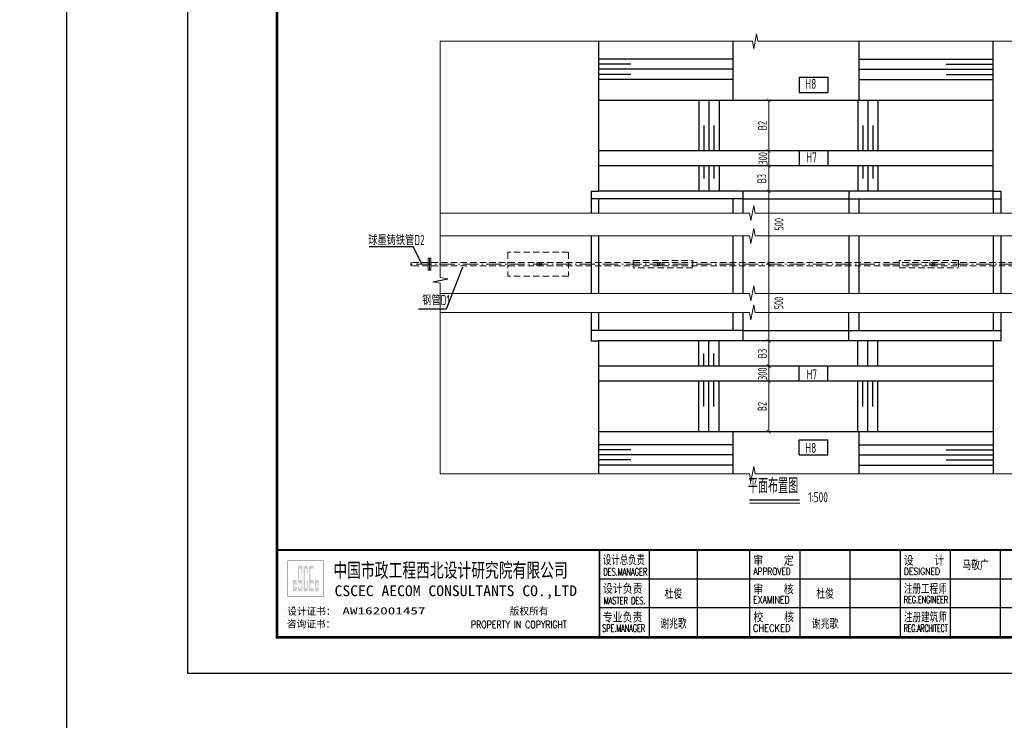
# Model space of a CAD drawing. Extents: x -493406 to 788281, y -298348 to -108123.
# Tile 4 of 6: x 451273 to 455176, y -289353 to -286577. Entities that reach past the tile are written whole.
import ezdxf
from ezdxf.enums import TextEntityAlignment as Align

# ---------------------------------------------------------------- set-up
doc = ezdxf.new("R2010")
doc.units = 0
for name, pattern in [('ACAD_ISO02W100', [15, 12, -3]), ('ACAD_ISO10W100', [18.5, 12, -3, 0.5, -3]), ('DASHED', [19.05, 12.7, -6.35])]:
    doc.linetypes.add(name, pattern=pattern)
doc.layers.add('GPSCOMMON', color=7, linetype='Continuous')
for name, color, linetype, lineweight in [('SWJGYS01000', 24, 'Continuous', 0), ('标注', 4, 'Continuous', 13), ('河口线', 4, 'ACAD_ISO02W100', 70)]:
    doc.layers.add(name, color=color, linetype=linetype, lineweight=lineweight)
doc.styles.add('gpshz', font='tssdeng.shx', dxfattribs={"width": 0.7, "bigfont": 'tssdchn.shx'})
doc.styles.add('图签', font='txt', dxfattribs={"width": 0.66})
doc.styles.add('图签 1', font='romanc.shx', dxfattribs={"width": 0.8})
doc.styles.add('图签1', font='romanc.shx', dxfattribs={"width": 0.8})
doc.dimstyles.new('副本 (2) 1bi50', dxfattribs={"dimtxt": 35, "dimasz": 15, "dimexe": 15, "dimexo": 15, "dimgap": 0.01, "dimtad": 1, "dimdec": 0, "dimlfac": 5, "dimdsep": 46, "dimtxsty": 'gpshz', "dimblk": 'ARCHTICK', "dimcen": 2.5, "dimclrd": 256, "dimclre": 256, "dimclrt": 256, "dimadec": 0, "dimazin": 0, "dimtfac": 1, "dimtdec": 0, "dimtmove": 2, "dimatfit": 0, "dimfxl": 0, "dimlwd": -1, "dimlwe": -1, "dimarcsym": 0})

# ---------------------------------------------------------------- blocks, each defined once
blk = doc.blocks.new('_ArchTick')
at = {"color": 0, "linetype": 'ByBlock', "const_width": 0.15}
blk.add_lwpolyline([(-0.5, -0.5), (0.5, 0.5)], dxfattribs=at)
blk = doc.blocks.new('*D72')
at = {"layer": 'Defpoints', "color": 0}
for p in [(454242.5, -287096.6), (454242.5, -287156.6), (454242.5, -287156.6)]:
    blk.add_point(p, dxfattribs=at)
at = {"layer": '标注'}
for p, q in [((454227.5, -287096.6), (454227.5, -287096.6)), ((454242.5, -287096.6), (454242.5, -287156.6)), ((454227.5, -287156.6), (454227.5, -287156.6))]:
    blk.add_line(p, q, dxfattribs=at)
at = {"layer": '标注', "xscale": 15, "yscale": 15, "zscale": 15}
for p, rotation in [((454242.5, -287096.6), 90), ((454242.5, -287156.6), 270)]:
    blk.add_blockref('_ArchTick', p, dxfattribs=dict(at, rotation=rotation))
at = {"layer": '标注', "insert": (454219.5, -287126.6), "char_height": 35, "attachment_point": 5, "rotation": 90, "style": 'gpshz'}
blk.add_mtext('300', dxfattribs=at)
blk = doc.blocks.new('*U56')
at = {"linetype": 'Continuous'}
h = blk.add_hatch(color=0, dxfattribs=at)
h.paths.add_polyline_path([(30.15, 24.21), (30.15, 23.67), (29.79, 23.67), (29.79, 25.06), (30.15, 25.06), (30.15, 24.58), (30.49, 24.58), (30.49, 25.94), (29.45, 25.94), (29.45, 22.84), (30.49, 22.84), (30.49, 24.21)])
h.paths.add_polyline_path([(30.83, 24.21), (30.83, 22.84), (32.1, 22.84), (32.1, 25.94), (31.17, 25.94), (31.17, 29.16), (31.76, 29.16), (31.76, 27.64), (32.1, 27.64), (32.1, 29.98), (30.83, 29.98), (30.83, 25.06), (31.76, 25.06), (31.76, 23.67), (31.17, 23.67), (31.17, 24.21)])
h.paths.add_polyline_path([(33.25, 25.94), (33.25, 23.67), (32.78, 23.67), (32.78, 29.16), (33.25, 29.16), (33.25, 27.64), (33.59, 27.64), (33.59, 29.98), (32.44, 29.98), (32.44, 22.84), (33.59, 22.84), (33.59, 25.94)])
h.paths.add_polyline_path([(35.22, 29.98), (33.93, 29.98), (33.93, 22.84), (35.22, 22.84), (35.22, 23.67), (34.27, 23.67), (34.27, 25.06), (35.22, 25.06), (35.22, 25.94), (34.27, 25.94), (34.27, 29.16), (35.22, 29.16)])
h.paths.add_polyline_path([(36.25, 24.21), (36.25, 23.67), (35.9, 23.67), (35.9, 25.06), (36.25, 25.06), (36.25, 24.58), (36.59, 24.58), (36.59, 25.94), (35.56, 25.94), (35.56, 22.84), (36.59, 22.84), (36.59, 24.21)])
at = {"color": 0}
for p, q in [((129, 10.34), (129, 34.34)), ((142.36, 10.34), (142.36, 34.34)), ((157, 10.34), (157, 34.34)), ((171, 10.34), (171, 34.34)), ((185, 10.34), (185, 34.34)), ((199, 10.34), (199, 34.34)), ((213, 10.34), (213, 34.34)), ((227, 10.34), (227, 34.34)), ((115, 26.34), (330, 26.34)), ((115, 18.34), (327, 18.34))]:
    blk.add_line(p, q, dxfattribs=at)
blk.add_lwpolyline([(0, 0), (420, 0), (420, 297), (0, 297)], close=True, dxfattribs=at)
for points, const_width in [([(410, 10), (410, 287), (25, 287), (25, 10), (410, 10)], 0.75), ([(25, 34.34), (410, 34.34)], 0.5), ([(115, 10.34), (115, 34.34)], 0.5)]:
    blk.add_lwpolyline(points, dxfattribs=dict(at, const_width=const_width))
at = {"color": 0, "linetype": 'Continuous', "const_width": 0.107}
blk.add_lwpolyline([(28, 21.34), (38, 21.34), (38, 31.34), (28, 31.34)], close=True, dxfattribs=at)
at = {"color": 0, "linetype": 'Continuous'}
for s, height, style, width, p in [('设计总负责', 2.5, '图签', 0.67, (115.98, 30.39)), ('审    定', 2.5, '图签', 0.85, (157.92, 30.22)), ('设    计', 2.5, '图签', 0.85, (199.94, 30.25)), ('中国市政工程西北设计研究院有限公司', 4, '图签', 0.74, (40.74, 26.71)), ('DES.MANAGER', 2, '图签1', 0.55, (116.1, 27.26)), ('APPROVED', 2, '图签 1', 0.75, (158.02, 27.38)), ('DESIGNED', 2, '图签 1', 0.78, (199.99, 27.38)), ('设计负责', 2.5, '图签', 0.85, (115.98, 22.4)), ('审    核', 2.5, '图签', 0.85, (157.92, 22.21)), ('注册工程师', 2.5, '图签', 0.68, (200, 22.38)), ('CSCEC AECOM CONSULTANTS CO.,LTD', 3, '图签', 1.07, (41.06, 21.47)), ('MASTER DES.', 2, '图签1', 0.57, (116.21, 19.2)), ('EXAMINED', 2, '图签 1', 0.79, (157.88, 19.46)), ('REG.ENGINEER', 2, '图签 1', 0.53, (199.98, 19.5)), ('专业负责', 2.5, '图签', 0.85, (115.95, 14.38)), ('校    核', 2.5, '图签', 0.85, (158, 14.42)), ('注册建筑师', 2.5, '图签', 0.68, (200.02, 14.45)), ('PROPERTY IN COPYRIGHT', 2, '图签 1', 0.8, (79.11, 12.55)), ('SPE.MANAGER', 2, '图签 1', 0.56, (115.81, 11.53)), ('CHECKED', 2, '图签 1', 0.85, (157.85, 11.55)), ('REG.ARCHITECT', 2, '图签 1', 0.5, (199.98, 11.52))]:
    blk.add_text(s, height=height, dxfattribs=dict(at, style=style, width=width)).set_placement(p)
at = {"color": 0, "linetype": 'Continuous', "style": '图签'}
for s, p in [('设计证书：', (27.85, 16.24)), ('版权所有', (89.96, 16.29)), ('咨询证书：', (27.76, 12.7))]:
    blk.add_text(s, height=2, dxfattribs=at).set_placement(p)
at = {"color": 0, "linetype": 'Continuous', "style": '图签', "flags": 8}
for tag, width, p, p2 in [('设计总负责', 0.611046, (130.25, 28.99), (141.11, 28.99)), ('工程名称', 2.988281, (283.25, 28.99), (325.75, 28.99)), ('图纸编号', 2.575163, (345.13, 28.99), (381.76, 28.99)), ('子项名称', 2.988281, (283.25, 20.99), (325.75, 20.99))]:
    blk.add_attdef(tag, text='', height=2.5, dxfattribs=dict(at, width=width)).set_placement(p, p2, align=Align.FIT)
at = {"color": 0, "linetype": 'Continuous', "ltscale": 0.055, "style": '图签', "flags": 8}
for tag, width, p, p2 in [('审定', 1.617188, (172.25, 28.99), (183.75, 28.99)), ('设计', 1.617188, (214.25, 28.99), (225.75, 28.99)), ('工程编号', 0.738284, (256.25, 28.99), (266.75, 28.99)), ('版本', 1.530605, (397.87, 28.99), (408.75, 28.99)), ('设计负责', 0.763807, (130.25, 20.99), (141.11, 20.99)), ('审核', 1.617188, (172.25, 20.99), (183.75, 20.99)), ('注册工程师', 0.646875, (214.25, 20.99), (225.75, 20.99)), ('图纸比例', 0.738284, (256.25, 20.99), (266.75, 20.99)), ('专业负责', 0.763807, (130.25, 12.65), (141.11, 12.65)), ('校核', 1.617188, (172.25, 12.65), (183.75, 12.65)), ('注册建筑师', 0.646875, (214.25, 12.65), (225.75, 12.65)), ('出图日期', 0.738284, (256.25, 12.65), (266.75, 12.65))]:
    blk.add_attdef(tag, text='', height=2.5, dxfattribs=dict(at, width=width)).set_placement(p, p2, align=Align.FIT)
at = {"color": 0, "linetype": 'Continuous', "style": '图签'}
for tag, p, width in [('设计证书', (43.26, 16.37), 1.55), ('咨询证书', (43.26, 12.88), 0.9)]:
    blk.add_attdef(tag, p, '', height=2, dxfattribs=dict(at, width=width))
at = {"color": 0, "linetype": 'Continuous', "style": '图签', "width": 0.85}
for tag, height, p in [('图纸名称_2_1', 2.2, (305.02, 15.12)), ('图纸名称_1_1', 2.5, (305.02, 13.35)), ('图纸名称_2_2', 2.2, (305.02, 11.51))]:
    blk.add_attdef(tag, text='', height=height, dxfattribs=at).set_placement(p, align=Align.CENTER)
blk = doc.blocks.new('20180504.1552004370')
at = {"layer": 'GPSCOMMON'}
for p, q in [((453568.14, -286662.22, -1573.06), (453568.14, -287256.62, -1573.06)), ((454100.13, -286662.22, -423.94), (454100.13, -286896.62, -423.94)), ((454600.13, -286662.22, -423.94), (454600.13, -286896.62, -423.94)), ((455132.12, -287286.62, -423.94), (455132.12, -286662.22, -423.94)), ((454100.13, -286733.52, -484.95), (453568.14, -286733.52, -2501.3)), ((454600.13, -286733.52, -736.07), (455132.12, -286733.52, -3172.83)), ((453695.13, -286753.52, -598.65), (453568.14, -286753.52, -2229.7)), ((454100.13, -286773.52, -484.95), (453568.14, -286773.52, -2501.3)), ((454600.13, -286773.52, -736.07), (455132.12, -286773.52, -3172.83)), ((454945.13, -286753.52, -598.65), (455132.12, -286753.52, -3501.06)), ((453695.13, -286793.52, -598.65), (453568.14, -286793.52, -2229.7)), ((454100.13, -286813.52, -484.95), (453568.14, -286813.52, -2501.3)), ((454362.53, -286805.02, -423.94), (454362.53, -286865.02, -423.94)), ((454362.53, -286805.02, -423.94), (454476.53, -286805.02, -423.94)), ((454476.53, -286805.02, -423.94), (454476.53, -286865.02, -423.94)), ((454600.13, -286813.52, -736.07), (455132.12, -286813.52, -3172.83)), ((454945.13, -286793.52, -598.65), (455132.12, -286793.52, -3501.06)), ((453965.33, -286896.62, -423.94), (453965.33, -287096.62, -423.94)), ((454005.33, -286896.62, -423.94), (454005.33, -287096.62, -423.94)), ((454045.33, -286896.62, -423.94), (454045.33, -287096.62, -423.94)), ((454362.53, -286865.02, -423.94), (454476.53, -286865.02, -423.94)), ((454594.93, -286896.62, -423.94), (454594.93, -287096.62, -423.94)), ((454634.93, -286896.62, -423.94), (454634.93, -287096.62, -423.94)), ((454674.93, -286896.62, -423.94), (454674.93, -287096.62, -423.94)), ((453985.33, -286996.62, -423.94), (453985.33, -287096.62, -423.94)), ((454025.33, -286996.62, -423.94), (454025.33, -287096.62, -423.94)), ((454614.93, -286996.62, -423.94), (454614.93, -287096.62, -423.94)), ((454654.93, -286996.62, -423.94), (454654.93, -287096.62, -423.94)), ((454362.53, -287096.62, -423.94), (454362.53, -287156.62, -423.94)), ((454476.53, -287096.62, -423.94), (454476.53, -287156.62, -423.94)), ((453965.33, -287156.62, -423.94), (453965.33, -287256.62, -423.94)), ((453985.33, -287156.62, -423.94), (453985.33, -287206.62, -423.94)), ((454005.33, -287156.62, -423.94), (454005.33, -287256.62, -423.94)), ((454025.33, -287156.62, -423.94), (454025.33, -287206.62, -423.94)), ((454045.33, -287156.62, -423.94), (454045.33, -287256.62, -423.94)), ((454594.93, -287156.62, -423.94), (454594.93, -287256.62, -423.94)), ((454614.93, -287156.62, -423.94), (454614.93, -287206.62, -423.94)), ((454634.93, -287156.62, -423.94), (454634.93, -287256.62, -423.94)), ((454654.93, -287156.62, -423.94), (454654.93, -287206.62, -423.94)), ((454674.93, -287156.62, -423.94), (454674.93, -287256.62, -423.94)), ((453538.14, -287256.62, -2615), (453538.14, -287343.22, -2615)), ((453538.14, -287256.62, -2615), (453568.14, -287256.62, -423.94)), ((454140.13, -287286.62, -172.79), (453538.14, -287286.62, -2332.65)), ((453568.14, -287286.62, -2615), (453568.14, -287343.22, -2615)), ((454100.13, -287286.62, -423.94), (454100.13, -287343.22, -423.94)), ((454140.13, -287256.62, -423.94), (454140.13, -287343.22, -423.94)), ((454140.13, -287286.62, -172.79), (454560.13, -287286.62, -380.58)), ((454560.13, -287256.62, -423.94), (454560.13, -287343.22, -423.94)), ((454560.13, -287286.62, -380.58), (455162.12, -287286.62, -2990.78)), ((454600.13, -287286.62, -423.94), (454600.13, -287343.22, -423.94)), ((455132.12, -287256.62, -423.94), (455162.12, -287256.62, -423.94)), ((455132.12, -287286.62, -423.94), (455132.12, -287343.22, -423.94)), ((455162.12, -287256.62, -423.94), (455162.12, -287343.22, -423.94)), ((453538.14, -287433.48, -2615), (453538.14, -287661.32, -2615)), ((453568.14, -287433.48, -2615), (453568.14, -287661.32, -2615)), ((454100.13, -287433.48, -423.94), (454100.13, -287661.32, -423.94)), ((454140.13, -287433.48, -423.94), (454140.13, -287661.32, -423.94)), ((454560.13, -287433.48, -423.94), (454560.13, -287661.32, -423.94)), ((454600.13, -287433.48, -423.94), (454600.13, -287661.32, -423.94)), ((455132.12, -287433.48, -3035.42), (455132.12, -287661.32, -3035.42)), ((455162.12, -287433.48, -3035.42), (455162.12, -287661.32, -3035.42)), ((452658, -287475.82, -2016.35), (452832.37, -287475.82, -2016.35)), ((452867.87, -287545.52, -2440.29), (452832.37, -287475.82, -2016.35)), ((452964.86, -287721.92), (453030.46, -287555.52, -2479.54)), ((452910.42, -287615.31, -2016.35), (452969.99, -287604.21, -2016.35)), ((452854.36, -287721.92), (452964.86, -287721.92)), ((453538.14, -287736.78, -2615), (453538.14, -287849.62, -2615)), ((453568.14, -287736.78, -2615), (453568.14, -287808.18, -2615)), ((454100.13, -287736.78, -423.94), (454100.13, -287808.18, -423.94)), ((454140.13, -287736.78, -423.94), (454140.13, -287849.62, -423.94)), ((454559.07, -287736.78, -2714.73), (454559.07, -287849.62, -2714.73)), ((454600.13, -287736.78, -423.94), (454600.13, -287808.18, -423.94)), ((455132.12, -287736.78, -728.73), (455132.12, -287808.18, -728.73)), ((455132.12, -287736.78, -728.73), (455132.12, -287808.18, -728.73)), ((455162.12, -287736.78, -728.73), (455162.12, -287849.62, -728.73)), ((454140.13, -287808.18, -172.79), (453538.14, -287808.18, -2332.65)), ((454140.13, -287808.18, -172.79), (454559.07, -287808.18, -376)), ((454559.07, -287808.18, -376), (455162.12, -287808.18, -2990.78)), ((453538.14, -287849.62, -2615), (453568.14, -287849.62, -2448.35)), ((453568.14, -287849.62, -598.65), (453568.14, -288376.72, -598.65)), ((453965.33, -287949.62, -423.94), (453965.33, -287849.62, -423.94)), ((454005.33, -287949.62, -423.94), (454005.33, -287849.62, -423.94)), ((454045.33, -287949.62, -423.94), (454045.33, -287849.62, -423.94)), ((454594.93, -287949.62, -423.94), (454594.93, -287849.62, -423.94)), ((454634.93, -287949.62, -423.94), (454634.93, -287849.62, -423.94)), ((454674.93, -287949.62, -423.94), (454674.93, -287849.62, -423.94)), ((455132.12, -287849.62, -903.45), (455132.12, -288376.72, -903.45)), ((455162.12, -287849.62, -728.73), (455132.12, -287849.62, -728.73)), ((453985.33, -287949.62, -423.94), (453985.33, -287899.62, -423.94)), ((454025.33, -287949.62, -423.94), (454025.33, -287899.62, -423.94)), ((454362.53, -288009.62, -423.94), (454362.53, -287949.62, -423.94)), ((454476.53, -288009.62, -423.94), (454476.53, -287949.62, -423.94)), ((453965.33, -288209.62, -423.94), (453965.33, -288009.62, -423.94)), ((453985.33, -288109.62, -423.94), (453985.33, -288009.62, -423.94)), ((454005.33, -288209.62, -423.94), (454005.33, -288009.62, -423.94)), ((454025.33, -288109.62, -423.94), (454025.33, -288009.62, -423.94)), ((454045.33, -288209.62, -423.94), (454045.33, -288009.62, -423.94)), ((454594.93, -288209.62, -423.94), (454594.93, -288009.62, -423.94)), ((454614.93, -288109.62, -423.94), (454614.93, -288009.62, -423.94)), ((454634.93, -288209.62, -423.94), (454634.93, -288009.62, -423.94)), ((454654.93, -288109.62, -423.94), (454654.93, -288009.62, -423.94)), ((454674.93, -288209.62, -423.94), (454674.93, -288009.62, -423.94)), ((454100.13, -288209.62, -423.94), (454100.13, -288376.72, -423.94)), ((454600.13, -288209.62, -423.94), (454600.13, -288376.72, -423.94)), ((454100.13, -288261.42, -484.95), (453568.14, -288261.42, -2501.3)), ((454362.53, -288301.22, -423.94), (454362.53, -288241.22, -423.94)), ((454362.53, -288241.22, -423.94), (454476.53, -288241.22, -423.94)), ((454476.53, -288301.22, -423.94), (454476.53, -288241.22, -423.94)), ((454600.13, -288261.42, -736.07), (455132.12, -288261.42, -3172.83)), ((453695.13, -288281.42, -598.65), (453568.14, -288281.42, -2229.7)), ((454100.13, -288301.42, -484.95), (453568.14, -288301.42, -2501.3)), ((454362.53, -288301.22, -423.94), (454476.53, -288301.22, -423.94)), ((454600.13, -288301.42, -736.07), (455132.12, -288301.42, -3172.83)), ((454945.13, -288281.42, -598.65), (455132.12, -288281.42, -3501.06)), ((453695.13, -288321.42, -598.65), (453568.14, -288321.42, -2229.7)), ((454100.13, -288341.42, -484.95), (453568.14, -288341.42, -2501.3)), ((454600.13, -288341.42, -736.07), (455132.12, -288341.42, -3172.83)), ((454945.13, -288321.42, -598.65), (455132.12, -288321.42, -3501.06))]:
    blk.add_line(p, q, dxfattribs=at)
blk.add_lwpolyline([(451460.3, -283910.4), (458292.3, -283910.4), (458292.3, -294926.9), (451460.3, -294926.9)], close=True, dxfattribs=at)
for centre, start, end in [((452830.62, -287541.97, -2440.29), 150, 210), ((452830.62, -287549.07, -2440.29), 150, 210), ((452818.32, -287549.07, -2440.29), 330, 30)]:
    blk.add_arc(centre, 7.1, start, end, dxfattribs=at)
at = {"layer": 'SWJGYS01000', "color": 1, "linetype": 'Continuous', "lineweight": 30}
for p, q in [((455132.12, -286896.62, -2868.77), (453568.14, -286896.62, -2448.35)), ((455132.12, -287096.62, -2868.77), (453568.14, -287096.62, -2448.35)), ((455132.12, -287156.62, -2868.77), (453568.14, -287156.62, -2448.35)), ((455132.12, -287256.62, -2868.77), (453568.14, -287256.62, -2448.35)), ((455132.12, -287849.62, -2868.77), (453568.14, -287849.62, -2448.35)), ((455132.12, -287949.62, -2868.77), (453568.14, -287949.62, -2448.35)), ((455132.12, -288009.62, -2868.77), (453568.14, -288009.62, -2448.35)), ((455132.12, -288209.62, -2868.77), (453568.14, -288209.62, -2448.35))]:
    blk.add_line(p, q, dxfattribs=at)
at = {"layer": 'SWJGYS01000', "color": 1, "linetype": 'DASHED', "lineweight": 15, "ltscale": 2}
for p, q in [((453208.19, -287498.52, 2191.06), (453208.19, -287592.52, 2191.06)), ((453448.19, -287498.52, -2508.47), (453208.19, -287498.52, -2508.47)), ((453448.19, -287498.52, 2191.06), (453448.19, -287592.52, 2191.06)), ((455865.24, -287538.42, -2860.7), (452824.47, -287538.42, -2440.29)), ((455865.24, -287552.62, -2860.7), (452824.47, -287552.62, -2440.29)), ((453705.44, -287530.62, 2191.06), (453705.44, -287560.42, 2191.06)), ((453705.44, -287530.62, -8672.17), (453941.1, -287530.62, -7394.84)), ((453941.1, -287560.42, -7394.84), (453705.44, -287560.42, -8672.17)), ((453941.1, -287530.62, 2191.06), (453941.1, -287560.42, 2191.06)), ((454759.16, -287530.62, 2191.06), (454759.16, -287560.42, 2191.06)), ((454994.82, -287530.62, -8672.17), (454759.16, -287530.62, -7394.84)), ((454759.16, -287560.42, -7394.84), (454994.82, -287560.42, -8672.17)), ((454994.82, -287530.62, 2191.06), (454994.82, -287560.42, 2191.06)), ((453448.19, -287592.52, -2508.47), (453208.19, -287592.52, -2508.47))]:
    blk.add_line(p, q, dxfattribs=at)
at = {"layer": 'SWJGYS01000', "color": 1, "linetype": 'ACAD_ISO10W100', "lineweight": 15, "ltscale": 5}
for p, q in [((455865.24, -287545.52, -2860.7), (452824.47, -287545.52, -2440.29)), ((453322.53, -287538.42, -312.01), (453322.53, -287552.62, -312.01)), ((453819.73, -287552.62, -312.01), (453819.73, -287538.42, -312.01)), ((454880.53, -287552.62, -312.01), (454880.53, -287538.42, -312.01))]:
    blk.add_line(p, q, dxfattribs=at)
for centre, start, end in [((453326.67, -287545.52, 4694.14), 270, 90), ((453334.06, -287545.52, 4694.14), 270, 90), ((453808.2, -287545.52, 4694.14), 90, 270), ((453815.59, -287545.52, 4694.14), 90, 270), ((454884.67, -287545.52, 4694.14), 270, 90), ((454892.06, -287545.52, 4694.14), 270, 90)]:
    blk.add_arc(centre, 7.1, start, end, dxfattribs=at)
at = {"layer": '标注'}
for p, q in [((452940.21, -286662.22, -2440.29), (454177.51, -286662.22, -423.94)), ((452940.21, -287598.65, -2016.35), (452940.21, -286662.22, -2016.35)), ((454183.06, -286692.01, -423.94), (454177.51, -286662.22, -423.94)), ((454183.06, -286692.01, -423.94), (454194.17, -286632.43, -423.94)), ((454199.73, -286662.22, -423.94), (454194.17, -286632.43, -423.94)), ((454199.73, -286662.22, -423.94), (455787.45, -286662.22, -2860.7)), ((454242.53, -287096.62, -423.94), (454242.53, -286896.62, -423.94)), ((454242.53, -287156.62, -423.94), (454242.53, -287256.62, -423.94)), ((454242.53, -287256.62, -423.94), (454242.53, -287545.52, -423.94)), ((454171.96, -287373.01, -3038.95), (454183.06, -287313.43, -3038.95)), ((454188.62, -287343.22, -3038.95), (454183.06, -287313.43, -3038.95)), ((452940.21, -287343.22, -5667.72), (454166.4, -287343.22, -3038.95)), ((454171.96, -287373.01, -3038.95), (454166.4, -287343.22, -3038.95)), ((454188.62, -287343.22, -3038.95), (455787.45, -287343.22, -2520.45)), ((454171.96, -287463.26, -423.94), (454183.06, -287403.69, -423.94)), ((454188.62, -287433.48, -423.94), (454183.06, -287403.69, -423.94)), ((452940.21, -287433.48, -3052.71), (454166.4, -287433.48, -423.94)), ((454171.96, -287463.26, -423.94), (454166.4, -287433.48, -423.94)), ((454188.62, -287433.48, -423.94), (455787.45, -287433.48, 94.55)), ((452893.07, -287521.67, -4631.35), (452893.07, -287569.37, -4631.35)), ((452893.07, -287521.67, -4631.35), (452903.07, -287521.67, -4631.35)), ((452898.07, -287521.67, -4631.35), (452898.07, -287569.37, -4631.35)), ((452903.07, -287521.67, -4631.35), (452903.07, -287569.37, -4631.35)), ((454242.53, -287849.62, -423.94), (454242.53, -287545.52, -423.94)), ((452893.07, -287569.37, -4631.35), (452903.07, -287569.37, -4631.35)), ((452940.21, -287598.65, -2016.35), (452969.99, -287604.21, -2016.35)), ((452910.42, -287615.31, -2016.35), (452940.21, -287620.87, -2016.35)), ((452940.21, -288376.72, -2016.35), (452940.21, -287620.87, -2016.35)), ((454171.96, -287691.11, -3038.95), (454183.06, -287631.53, -3038.95)), ((454188.62, -287661.32, -3038.95), (454183.06, -287631.53, -3038.95)), ((452940.21, -287661.32, -1374.36), (454166.4, -287661.32, -3038.95)), ((454055.22, -287661.32, -3038.95), (454166.4, -287661.32, -3038.95)), ((454171.96, -287691.11, -3038.95), (454166.4, -287661.32, -3038.95)), ((454188.62, -287661.32, -3038.95), (455787.45, -287661.32, -2520.45)), ((454171.96, -287766.56, -423.94), (454183.06, -287706.99, -423.94)), ((454188.62, -287736.78, -423.94), (454183.06, -287706.99, -423.94)), ((452940.21, -287736.78, -3052.71), (454166.4, -287736.78, -423.94)), ((454171.96, -287766.56, -423.94), (454166.4, -287736.78, -423.94)), ((454188.62, -287736.78, -423.94), (455787.45, -287736.78, 94.55)), ((454242.53, -287949.62, -423.94), (454242.53, -287849.62, -423.94)), ((454242.53, -288009.62, -423.94), (454242.53, -287949.62, -423.94)), ((454242.53, -288009.62, -423.94), (454242.53, -288209.62, -423.94)), ((452940.21, -288376.72, -2440.29), (454166.4, -288376.72, -423.94)), ((454171.96, -288406.51, -423.94), (454166.4, -288376.72, -423.94)), ((454171.96, -288406.51, -423.94), (454183.06, -288346.93, -423.94)), ((454188.62, -288376.72, -423.94), (454183.06, -288346.93, -423.94)), ((454188.62, -288376.72, -423.94), (455787.45, -288376.72, -2860.7)), ((454165.95, -288492.07), (454365.3, -288492.07))]:
    blk.add_line(p, q, dxfattribs=at)
at = {"layer": '标注', "const_width": 5}
blk.add_lwpolyline([(454165.95, -288480.1), (454365.3, -288480.1)], dxfattribs=at)
at = {"layer": 'GPSCOMMON'}
ref = blk.add_blockref('*U56', (451938.3, -289165.8), dxfattribs=dict(at, xscale=14.20000000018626, yscale=14.20000000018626, zscale=14.2))
ref.add_attrib('设计', '马敬广', dxfattribs={"layer": '0', "color": 0, "height": 35.5, "style": '图签', "width": 0.7, "flags": 8}).set_placement((455062.3, -288754.16), align=Align.CENTER)
ref.add_attrib('校核', '谢兆歌', dxfattribs={"layer": '0', "color": 0, "height": 35.5, "style": '图签', "width": 0.7, "flags": 8}).set_placement((454465.9, -288986.17), align=Align.CENTER)
ref.add_attrib('审核', '杜俊', dxfattribs={"layer": '0', "color": 0, "height": 35.5, "style": '图签', "width": 0.7, "flags": 8}).set_placement((454465.9, -288867.76), align=Align.CENTER)
ref.add_attrib('专业负责', '谢兆歌', dxfattribs={"layer": '0', "color": 0, "height": 35.5, "style": '图签', "width": 0.7, "flags": 8}).set_placement((453864.98, -288986.17), align=Align.CENTER)
ref.add_attrib('设计负责', '杜俊', dxfattribs={"layer": '0', "color": 0, "height": 35.5, "style": '图签', "width": 0.7, "flags": 8}).set_placement((453864.98, -288867.76), align=Align.CENTER)
ref.add_attrib('设计证书', 'AW162001457', (452552.55, -288933.31), dxfattribs={"layer": '0', "color": 0, "height": 28.4, "style": '图签', "width": 1.55})
at = {"layer": '标注', "xscale": 15, "yscale": 15, "zscale": 15}
for p, rotation in [((454242.53, -286896.62, -423.94), 90), ((454242.53, -287096.62, -423.94), 270), ((454242.53, -287156.62, -423.94), 90), ((454242.53, -287256.62, -423.94), 270), ((454242.53, -287256.62, -423.94), 90), ((454242.53, -287545.52, -423.94), 270), ((454242.53, -287545.52, -423.94), 90), ((454242.53, -287849.62, -423.94), 270), ((454242.53, -287949.62, -423.94), 270), ((454242.53, -288009.62, -423.94), 270), ((454242.53, -288209.62, -423.94), 270)]:
    blk.add_blockref('_ArchTick', p, dxfattribs=dict(at, rotation=rotation))
at = {"layer": '标注', "style": 'gpshz', "width": 0.7}
for s, height, p in [('平面布置图', 60, (454359.41, -288471.89)), ('1:500', 40, (454476.9, -288500.78))]:
    blk.add_text(s, height=height, dxfattribs=at).set_placement(p, align=Align.BOTTOM_RIGHT)
at = {"layer": '标注', "char_height": 35, "attachment_point": 5, "rotation": 90, "style": 'gpshz'}
for s, insert in [('B2', (454217.32, -286996.62, -423.94)), ('B3', (454214.74, -287206.62, -423.94)), ('500', (454282.76, -287387.62)), ('500', (454282.26, -287699.62)), ('B3', (454217.29, -287899.62, -423.94)), ('300', (454217.54, -287979.62, -423.94)), ('B2', (454216.31, -288109.62, -423.94))]:
    blk.add_mtext(s, dxfattribs=dict(at, insert=insert))
at = {"layer": '河口线', "linetype": 'Continuous', "lineweight": 0, "style": 'gpshz', "width": 0.7}
for s, p in [('H8', (454387.53, -286851.12, -423.94)), ('H7', (454391.23, -287142.72, -423.94)), ('球墨铸铁管D2', (452655.14, -287469.96, -2440.29)), ('钢管D1', (452869.19, -287708.02)), ('H7', (454391.93, -288002.09, -423.94)), ('H8', (454387.53, -288293.69, -423.94))]:
    blk.add_text(s, height=40, dxfattribs=at).set_placement(p)
at = {"layer": '标注'}
dim = blk.add_linear_dim(base=(454242.53, -287156.62, -423.94), p1=(454242.53, -287096.62, -423.94), p2=(454242.53, -287156.62, -423.94), angle=90, dimstyle='副本 (2) 1bi50', override={"dimtxsty": 'gpshz'}, dxfattribs=at)
dim.commit()
dim.dimension.update_dxf_attribs({"geometry": '*D72', "text_midpoint": (454219.53, -287126.62, -423.94), "dimtype": 160})

msp = doc.modelspace()

# ---------------------------------------------------------------- linework, layer by layer
at = {"layer": 'GPSCOMMON'}
msp.add_circle((451938.3, -288998.5), 9349.6, dxfattribs=at)

# ---------------------------------------------------------------- block references
msp.add_blockref('20180504.1552004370', (0, 0), dxfattribs=at)

doc.saveas('drawing.dxf')
